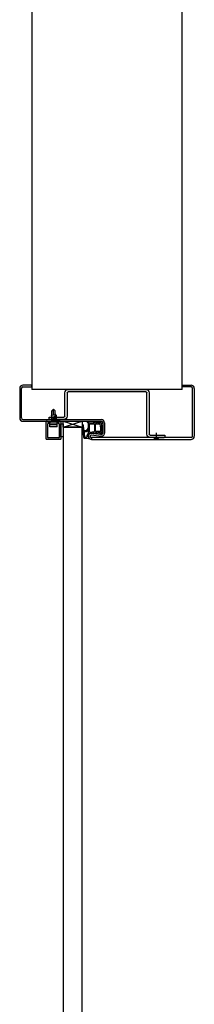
# Model space of a CAD drawing. Header units: millimetres. Extents: x -4577 to 1032787, y -66234 to 201209.
# Tile 47 of 256: x 17370 to 17515, y -31242 to -30425. Entities that reach past the tile are written whole.
import ezdxf

# ---------------------------------------------------------------- set-up
doc = ezdxf.new("R2010")
doc.units = ezdxf.units.MM
doc.linetypes.add('510_5_2OG_ELT_1004$0$11-07-22_DS_2OG$0$AUSGEZOGEN', pattern=[0])
for name, color, linetype in [('510_5_2OG_ELT_1004$0$11-07-22_DS_2OG$0$2DKont', 8, '510_5_2OG_ELT_1004$0$11-07-22_DS_2OG$0$AUSGEZOGEN'), ('510_5_2OG_ELT_1004$0$11-07-22_DS_2OG$0$2DMitte', 8, '510_5_2OG_ELT_1004$0$11-07-22_DS_2OG$0$AUSGEZOGEN'), ('510_5_2OG_ELT_1004$0$11-07-22_DS_2OG$0$2DSchraff', 8, '510_5_2OG_ELT_1004$0$11-07-22_DS_2OG$0$AUSGEZOGEN'), ('510_5_2OG_ELT_1004$0$11-07-22_DS_2OG$0$Mieterausbau', 8, '510_5_2OG_ELT_1004$0$11-07-22_DS_2OG$0$AUSGEZOGEN')]:
    doc.layers.add(name, color=color, linetype=linetype)

# ---------------------------------------------------------------- blocks, each defined once
blk = doc.blocks.new('510_5_2OG_ELT_1004$0$11-07-22_DS_2OG$0$LascheTyp2', base_point=(-0.048, 0))
for p, q in [((0.033, 0.03725), (0.033, 0.00275)), ((0.035, 0.00275), (0.035, 0.03725)), ((0.03575, 0.038), (0.048, 0.038)), ((-0.035, 0.02225), (-0.035, 0.00275)), ((-0.033, 0.00275), (-0.033, 0.02225)), ((0.03225, 0.002), (-0.03225, 0.002)), ((-0.03225, 0), (0.03225, 0))]:
    blk.add_line(p, q)
for points in [[(0.048, 0.038), (0.048, 0.04), (0.03575, 0.04)], [(-0.03575, 0.025), (-0.048, 0.025), (-0.048, 0.023), (-0.03575, 0.023)]]:
    blk.add_lwpolyline(points)
for centre, radius, start, end in [((0.041, 0.03862), 0.00268, 31.04822, 148.95178), ((0.03575, 0.03725), 0.00275, 90, 180), ((0.03575, 0.03725), 0.00075, 90, 180), ((-0.04188, 0.02362), 0.00268, 31.04822, 148.95178), ((-0.03575, 0.02225), 0.00275, 0, 90), ((-0.03575, 0.02225), 0.00075, 360, 90), ((-0.03225, 0.00275), 0.00275, 180, 270), ((-0.03225, 0.00275), 0.00075, 180, 270), ((0.03225, 0.00275), 0.00075, 270, 360), ((0.03225, 0.00275), 0.00275, 270, 360)]:
    blk.add_arc(centre, radius, start, end)
at = {"layer": '510_5_2OG_ELT_1004$0$11-07-22_DS_2OG$0$2DMitte'}
for p, q in [((0.041, 0.042), (0.041, 0.036)), ((-0.04188, 0.027), (-0.04188, 0.021))]:
    blk.add_line(p, q, dxfattribs=at)
blk = doc.blocks.new('510_5_2OG_ELT_1004$0$11-07-22_DS_2OG$0$G01_Schr', base_point=(-0.006, -0.01))
at = {"layer": '510_5_2OG_ELT_1004$0$11-07-22_DS_2OG$0$2DSchraff'}
h = blk.add_hatch(color=7, dxfattribs=at)
h.dxf.hatch_style = 2
h.paths.add_polyline_path([(-0.006, 0.0003), (-0.006, 0.00029), (-0.006, 0.00027), (-0.006, 0.00026), (-0.006, 0.00025), (-0.00599, 0.00024), (-0.00599, 0.00022), (-0.00599, 0.00021), (-0.00598, 0.0002), (-0.00598, 0.00019), (-0.00597, 0.00017), (-0.00597, 0.00016), (-0.00596, 0.00015), (-0.00595, 0.00014), (-0.00595, 0.00013), (-0.00594, 0.00012), (-0.00593, 0.00011), (-0.00592, 0.0001), (-0.00591, 0.00009), (-0.0059, 0.00008), (-0.00589, 0.00007), (-0.00588, 0.00006), (-0.00587, 0.00005), (-0.00586, 0.00005), (-0.00585, 0.00004), (-0.00584, 0.00003), (-0.00583, 0.00003), (-0.00581, 0.00002), (-0.0058, 0.00002), (-0.00579, 0.00001), (-0.00578, 0.00001), (-0.00576, 0.00001), (-0.00575, 0), (-0.00574, 0), (-0.00573, 0), (-0.00571, 0), (-0.0057, 0), (-0.0051, 0), (-0.00509, 0), (-0.00507, 0), (-0.00506, 0), (-0.00505, 0), (-0.00504, 0.00001), (-0.00502, 0.00001), (-0.00501, 0.00001), (-0.005, 0.00002), (-0.00499, 0.00002), (-0.00497, 0.00003), (-0.00496, 0.00003), (-0.00495, 0.00004), (-0.00494, 0.00005), (-0.00493, 0.00005), (-0.00492, 0.00006), (-0.00491, 0.00007), (-0.0049, 0.00008), (-0.00489, 0.00009), (-0.00488, 0.0001), (-0.00487, 0.00011), (-0.00486, 0.00012), (-0.00485, 0.00013), (-0.00485, 0.00014), (-0.00484, 0.00015), (-0.00483, 0.00016), (-0.00483, 0.00017), (-0.00482, 0.00019), (-0.00482, 0.0002), (-0.00481, 0.00021), (-0.00481, 0.00022), (-0.00481, 0.00024), (-0.0048, 0.00025), (-0.0048, 0.00026), (-0.0048, 0.00027), (-0.0048, 0.00029), (-0.0048, 0.0003), (-0.0048, 0.00043), (-0.0048, 0.00044), (-0.0048, 0.00045), (-0.0048, 0.00046), (-0.0048, 0.00047), (-0.00479, 0.00049), (-0.00479, 0.0005), (-0.00479, 0.00051), (-0.00478, 0.00052), (-0.00478, 0.00053), (-0.00477, 0.00055), (-0.00477, 0.00056), (-0.00476, 0.00057), (-0.00476, 0.00058), (-0.00475, 0.00059), (-0.00474, 0.0006), (-0.00474, 0.00061), (-0.00473, 0.00062), (-0.00472, 0.00063), (-0.00471, 0.00064), (-0.0047, 0.00065), (-0.00469, 0.00065), (-0.00468, 0.00066), (-0.00468, 0.00067), (-0.00466, 0.00068), (-0.00465, 0.00068), (-0.00464, 0.00069), (-0.00463, 0.00069), (-0.00462, 0.0007), (-0.00461, 0.0007), (-0.0046, 0.00071), (-0.00459, 0.00071), (-0.00457, 0.00072), (-0.00456, 0.00072), (-0.00455, 0.00072), (-0.00454, 0.00072), (-0.00453, 0.00072), (-0.00379, 0.00079), (-0.00378, 0.00079), (-0.00377, 0.00079), (-0.00377, 0.00079), (-0.00376, 0.00079), (-0.00375, 0.00079), (-0.00374, 0.0008), (-0.00374, 0.0008), (-0.00373, 0.0008), (-0.00372, 0.0008), (-0.00371, 0.00081), (-0.00371, 0.00081), (-0.0037, 0.00081), (-0.00369, 0.00081), (-0.00368, 0.00082), (-0.00368, 0.00082), (-0.00367, 0.00083), (-0.00366, 0.00083), (-0.00366, 0.00083), (-0.00365, 0.00084), (-0.00364, 0.00084), (-0.00364, 0.00085), (-0.00363, 0.00085), (-0.00362, 0.00086), (-0.00362, 0.00086), (-0.00361, 0.00087), (-0.00361, 0.00087), (-0.0036, 0.00088), (-0.00359, 0.00089), (-0.00359, 0.00089), (-0.00358, 0.0009), (-0.00358, 0.0009), (-0.00357, 0.00091), (-0.00357, 0.00092), (-0.00357, 0.00092), (-0.00356, 0.00093), (-0.00356, 0.00094), (-0.00302, 0.00186), (-0.00301, 0.0019), (-0.00301, 0.00195), (-0.003, 0.00199), (-0.00301, 0.00204), (-0.00301, 0.00208), (-0.00302, 0.00213), (-0.00303, 0.00217), (-0.00305, 0.00221), (-0.00307, 0.00225), (-0.0031, 0.00229), (-0.00312, 0.00233), (-0.00315, 0.00236), (-0.00319, 0.00239), (-0.00322, 0.00242), (-0.00326, 0.00244), (-0.0033, 0.00246), (-0.00335, 0.00248), (-0.00339, 0.00249), (-0.00343, 0.0025), (-0.00348, 0.0025), (-0.00352, 0.0025), (-0.00357, 0.0025), (-0.00361, 0.00249), (-0.00366, 0.00248), (-0.0037, 0.00246), (-0.00374, 0.00244), (-0.00378, 0.00242), (-0.00382, 0.00239), (-0.00385, 0.00236), (-0.00388, 0.00233), (-0.00391, 0.00229), (-0.00393, 0.00225), (-0.00395, 0.00221), (-0.00397, 0.00217), (-0.00398, 0.00213), (-0.00399, 0.00208), (-0.004, 0.00205), (-0.00401, 0.00202), (-0.00402, 0.00199), (-0.00404, 0.00196), (-0.00405, 0.00193), (-0.00407, 0.0019), (-0.00409, 0.00187), (-0.00412, 0.00185), (-0.00414, 0.00183), (-0.00417, 0.00181), (-0.0042, 0.00179), (-0.00423, 0.00178), (-0.00426, 0.00176), (-0.00429, 0.00175), (-0.00433, 0.00175), (-0.00436, 0.00174), (-0.00439, 0.00174), (-0.00443, 0.00174), (-0.00446, 0.00175), (-0.00449, 0.00175), (-0.00452, 0.00176), (-0.00456, 0.00177), (-0.00459, 0.00179), (-0.00462, 0.00181), (-0.00464, 0.00183), (-0.00467, 0.00185), (-0.00469, 0.00187), (-0.00471, 0.0019), (-0.00473, 0.00192), (-0.00475, 0.00195), (-0.00477, 0.00198), (-0.00478, 0.00201), (-0.00479, 0.00205), (-0.00479, 0.00208), (-0.0048, 0.00211), (-0.0048, 0.00215), (-0.0048, 0.0135), (-0.0048, 0.01351), (-0.0048, 0.01353), (-0.0048, 0.01354), (-0.0048, 0.01355), (-0.00479, 0.01356), (-0.00479, 0.01358), (-0.00479, 0.01359), (-0.00478, 0.0136), (-0.00478, 0.01361), (-0.00477, 0.01363), (-0.00477, 0.01364), (-0.00476, 0.01365), (-0.00475, 0.01366), (-0.00475, 0.01367), (-0.00474, 0.01368), (-0.00473, 0.01369), (-0.00472, 0.0137), (-0.00471, 0.01371), (-0.0047, 0.01372), (-0.00469, 0.01373), (-0.00468, 0.01374), (-0.00467, 0.01375), (-0.00466, 0.01375), (-0.00465, 0.01376), (-0.00464, 0.01377), (-0.00463, 0.01377), (-0.00461, 0.01378), (-0.0046, 0.01378), (-0.00459, 0.01379), (-0.00458, 0.01379), (-0.00456, 0.01379), (-0.00455, 0.0138), (-0.00454, 0.0138), (-0.00453, 0.0138), (-0.00451, 0.0138), (-0.0045, 0.0138), (0.0045, 0.0138), (0.00451, 0.0138), (0.00453, 0.0138), (0.00454, 0.0138), (0.00455, 0.0138), (0.00456, 0.01379), (0.00458, 0.01379), (0.00459, 0.01379), (0.0046, 0.01378), (0.00461, 0.01378), (0.00463, 0.01377), (0.00464, 0.01377), (0.00465, 0.01376), (0.00466, 0.01375), (0.00467, 0.01375), (0.00468, 0.01374), (0.00469, 0.01373), (0.0047, 0.01372), (0.00471, 0.01371), (0.00472, 0.0137), (0.00473, 0.01369), (0.00474, 0.01368), (0.00475, 0.01367), (0.00475, 0.01366), (0.00476, 0.01365), (0.00477, 0.01364), (0.00477, 0.01363), (0.00478, 0.01361), (0.00478, 0.0136), (0.00479, 0.01359), (0.00479, 0.01358), (0.00479, 0.01356), (0.0048, 0.01355), (0.0048, 0.01354), (0.0048, 0.01353), (0.0048, 0.01351), (0.0048, 0.0135), (0.0048, 0.00215), (0.0048, 0.00211), (0.00479, 0.00208), (0.00479, 0.00205), (0.00478, 0.00201), (0.00477, 0.00198), (0.00475, 0.00195), (0.00473, 0.00192), (0.00471, 0.0019), (0.00469, 0.00187), (0.00467, 0.00185), (0.00464, 0.00183), (0.00462, 0.00181), (0.00459, 0.00179), (0.00456, 0.00177), (0.00453, 0.00176), (0.00449, 0.00175), (0.00446, 0.00175), (0.00443, 0.00174), (0.00439, 0.00174), (0.00436, 0.00174), (0.00433, 0.00175), (0.00429, 0.00175), (0.00426, 0.00176), (0.00423, 0.00178), (0.0042, 0.00179), (0.00417, 0.00181), (0.00414, 0.00183), (0.00412, 0.00185), (0.00409, 0.00187), (0.00407, 0.0019), (0.00405, 0.00193), (0.00404, 0.00195), (0.00402, 0.00198), (0.00401, 0.00202), (0.004, 0.00205), (0.00399, 0.00208), (0.00398, 0.00213), (0.00397, 0.00217), (0.00395, 0.00221), (0.00393, 0.00225), (0.0039, 0.00229), (0.00388, 0.00232), (0.00385, 0.00236), (0.00381, 0.00239), (0.00377, 0.00241), (0.00374, 0.00244), (0.00369, 0.00246), (0.00365, 0.00247), (0.00361, 0.00249), (0.00356, 0.00249), (0.00352, 0.0025), (0.00347, 0.0025), (0.00343, 0.0025), (0.00338, 0.00249), (0.00334, 0.00248), (0.0033, 0.00246), (0.00325, 0.00244), (0.00322, 0.00242), (0.00318, 0.00239), (0.00314, 0.00236), (0.00311, 0.00233), (0.00308, 0.00229), (0.00306, 0.00226), (0.00304, 0.00222), (0.00302, 0.00217), (0.003, 0.00213), (0.00299, 0.00209), (0.00299, 0.00204), (0.00298, 0.002), (0.00298, 0.00195), (0.00299, 0.00191), (0.003, 0.00186), (0.00353, 0.00094), (0.00354, 0.00093), (0.00354, 0.00093), (0.00355, 0.00092), (0.00355, 0.00091), (0.00355, 0.00091), (0.00356, 0.0009), (0.00356, 0.00089), (0.00357, 0.00089), (0.00358, 0.00088), (0.00358, 0.00088), (0.00359, 0.00087), (0.00359, 0.00087), (0.0036, 0.00086), (0.0036, 0.00085), (0.00361, 0.00085), (0.00362, 0.00085), (0.00362, 0.00084), (0.00363, 0.00084), (0.00364, 0.00083), (0.00364, 0.00083), (0.00365, 0.00082), (0.00366, 0.00082), (0.00367, 0.00082), (0.00367, 0.00081), (0.00368, 0.00081), (0.00369, 0.00081), (0.0037, 0.00081), (0.0037, 0.0008), (0.00371, 0.0008), (0.00372, 0.0008), (0.00373, 0.0008), (0.00373, 0.00079), (0.00374, 0.00079), (0.00375, 0.00079), (0.00376, 0.00079), (0.00377, 0.00079), (0.00453, 0.00072), (0.00454, 0.00072), (0.00455, 0.00072), (0.00456, 0.00072), (0.00457, 0.00072), (0.00459, 0.00071), (0.0046, 0.00071), (0.00461, 0.0007), (0.00462, 0.0007), (0.00463, 0.00069), (0.00464, 0.00069), (0.00465, 0.00068), (0.00466, 0.00068), (0.00468, 0.00067), (0.00468, 0.00066), (0.00469, 0.00065), (0.0047, 0.00065), (0.00471, 0.00064), (0.00472, 0.00063), (0.00473, 0.00062), (0.00474, 0.00061), (0.00474, 0.0006), (0.00475, 0.00059), (0.00476, 0.00058), (0.00476, 0.00057), (0.00477, 0.00056), (0.00477, 0.00055), (0.00478, 0.00053), (0.00478, 0.00052), (0.00479, 0.00051), (0.00479, 0.0005), (0.00479, 0.00049), (0.0048, 0.00047), (0.0048, 0.00046), (0.0048, 0.00045), (0.0048, 0.00044), (0.0048, 0.00043), (0.0048, 0.0003), (0.0048, 0.00029), (0.0048, 0.00027), (0.0048, 0.00026), (0.0048, 0.00025), (0.00481, 0.00024), (0.00481, 0.00022), (0.00481, 0.00021), (0.00482, 0.0002), (0.00482, 0.00019), (0.00483, 0.00017), (0.00483, 0.00016), (0.00484, 0.00015), (0.00485, 0.00014), (0.00485, 0.00013), (0.00486, 0.00012), (0.00487, 0.00011), (0.00488, 0.0001), (0.00489, 0.00009), (0.0049, 0.00008), (0.00491, 0.00007), (0.00492, 0.00006), (0.00493, 0.00005), (0.00494, 0.00005), (0.00495, 0.00004), (0.00496, 0.00003), (0.00497, 0.00003), (0.00499, 0.00002), (0.005, 0.00002), (0.00501, 0.00001), (0.00502, 0.00001), (0.00504, 0.00001), (0.00505, 0), (0.00506, 0), (0.00507, 0), (0.00509, 0), (0.0051, 0), (0.0057, 0), (0.00571, 0), (0.00573, 0), (0.00574, 0), (0.00575, 0), (0.00576, 0.00001), (0.00578, 0.00001), (0.00579, 0.00001), (0.0058, 0.00002), (0.00581, 0.00002), (0.00583, 0.00003), (0.00584, 0.00003), (0.00585, 0.00004), (0.00586, 0.00005), (0.00587, 0.00005), (0.00588, 0.00006), (0.00589, 0.00007), (0.0059, 0.00008), (0.00591, 0.00009), (0.00592, 0.0001), (0.00593, 0.00011), (0.00594, 0.00012), (0.00595, 0.00013), (0.00595, 0.00014), (0.00596, 0.00015), (0.00597, 0.00016), (0.00597, 0.00017), (0.00598, 0.00019), (0.00598, 0.0002), (0.00599, 0.00021), (0.00599, 0.00022), (0.00599, 0.00024), (0.006, 0.00025), (0.006, 0.00026), (0.006, 0.00027), (0.006, 0.00029), (0.006, 0.0003), (0.006, 0.0147), (0.006, 0.01471), (0.006, 0.01473), (0.006, 0.01474), (0.006, 0.01475), (0.00599, 0.01476), (0.00599, 0.01478), (0.00599, 0.01479), (0.00598, 0.0148), (0.00598, 0.01481), (0.00597, 0.01483), (0.00597, 0.01484), (0.00596, 0.01485), (0.00595, 0.01486), (0.00595, 0.01487), (0.00594, 0.01488), (0.00593, 0.01489), (0.00592, 0.0149), (0.00591, 0.01491), (0.0059, 0.01492), (0.00589, 0.01493), (0.00588, 0.01494), (0.00587, 0.01495), (0.00586, 0.01495), (0.00585, 0.01496), (0.00584, 0.01497), (0.00583, 0.01497), (0.00581, 0.01498), (0.0058, 0.01498), (0.00579, 0.01499), (0.00578, 0.01499), (0.00576, 0.01499), (0.00575, 0.015), (0.00574, 0.015), (0.00573, 0.015), (0.00571, 0.015), (0.0057, 0.015), (-0.0057, 0.015), (-0.00571, 0.015), (-0.00573, 0.015), (-0.00574, 0.015), (-0.00575, 0.015), (-0.00576, 0.01499), (-0.00578, 0.01499), (-0.00579, 0.01499), (-0.0058, 0.01498), (-0.00581, 0.01498), (-0.00583, 0.01497), (-0.00584, 0.01497), (-0.00585, 0.01496), (-0.00586, 0.01495), (-0.00587, 0.01495), (-0.00588, 0.01494), (-0.00589, 0.01493), (-0.0059, 0.01492), (-0.00591, 0.01491), (-0.00592, 0.0149), (-0.00593, 0.01489), (-0.00594, 0.01488), (-0.00595, 0.01487), (-0.00595, 0.01486), (-0.00596, 0.01485), (-0.00597, 0.01484), (-0.00597, 0.01483), (-0.00598, 0.01481), (-0.00598, 0.0148), (-0.00599, 0.01479), (-0.00599, 0.01478), (-0.00599, 0.01476), (-0.006, 0.01475), (-0.006, 0.01474), (-0.006, 0.01473), (-0.006, 0.01471), (-0.006, 0.0147)])
at = {"layer": '510_5_2OG_ELT_1004$0$11-07-22_DS_2OG$0$2DKont'}
for p, q in [((-0.006, 0.0003), (-0.006, 0.0147)), ((-0.0057, 0.015), (0.0057, 0.015)), ((-0.0048, 0.00215), (-0.0048, 0.0135)), ((-0.0045, 0.0138), (0.0045, 0.0138)), ((0.0048, 0.0135), (0.0048, 0.00215)), ((0.006, 0.0147), (0.006, 0.0003)), ((-0.0057, 0), (-0.0051, 0)), ((-0.0048, 0.0003), (-0.0048, 0.00043)), ((-0.00379, 0.00079), (-0.00453, 0.00072)), ((-0.00302, 0.00186), (-0.00356, 0.00094)), ((-0.003, 0.0045), (-0.00315, 0.0026)), ((0.00315, 0.0026), (-0.00315, 0.0026)), ((-0.00315, 0.0026), (-0.00275, 0.0013)), ((-0.003, 0.0045), (0.003, 0.0045)), ((0.00275, 0.0013), (-0.00275, 0.0013)), ((-0.00275, 0), (-0.00275, 0.0013)), ((0.00275, 0), (-0.00275, 0)), ((-0.00135, 0), (-0.00135, -0.00865)), ((0.00315, 0.0026), (0.00275, 0.0013)), ((0.00275, 0.0013), (0.00275, 0)), ((0.003, 0.0045), (0.00315, 0.0026)), ((0.003, 0.00186), (0.00353, 0.00094)), ((0.00377, 0.00079), (0.00453, 0.00072)), ((0.0048, 0.00043), (0.0048, 0.0003)), ((0.0051, 0), (0.0057, 0)), ((0.0019, -0.0005), (-0.0019, -0.00125)), ((-0.0019, -0.00125), (-0.0019, -0.00125)), ((-0.0019, -0.00125), (-0.00135, -0.00136)), ((0.0019, -0.002), (-0.0019, -0.00275)), ((-0.0019, -0.00275), (-0.00135, -0.00286)), ((0.0019, -0.0035), (-0.0019, -0.00425)), ((-0.0019, -0.00425), (-0.00135, -0.00436)), ((0.0019, -0.005), (-0.0019, -0.00575)), ((-0.0019, -0.00575), (-0.00135, -0.00586)), ((0, -0.00538), (0, -0.01)), ((0.00135, 0), (0.00135, -0.00865)), ((0.00135, -0.00039), (0.0019, -0.0005)), ((0.00135, -0.00189), (0.0019, -0.002)), ((0.00135, -0.00339), (0.0019, -0.0035)), ((0.00135, -0.00489), (0.0019, -0.005)), ((0, -0.01), (-0.00135, -0.00865)), ((0.00135, -0.00865), (0, -0.00905)), ((0, -0.01), (0.00135, -0.00865))]:
    blk.add_line(p, q, dxfattribs=at)
for centre, radius, start, end in [((-0.0057, 0.0147), 0.0003, 90, 180), ((-0.0045, 0.0135), 0.0003, 90, 180), ((0.0045, 0.0135), 0.0003, 0, 90), ((0.0057, 0.0147), 0.0003, 0, 90), ((-0.0057, 0.0003), 0.0003, 180, 270), ((-0.0051, 0.0003), 0.0003, 270, 360), ((-0.00439, 0.00215), 0.000406, 180, 350.66978), ((-0.0045, 0.00043), 0.0003, 95, 180), ((-0.00382, 0.00109), 0.0003, 275, 330), ((0.00379, 0.00109), 0.0003, 210, 265), ((0.00439, 0.00215), 0.000406, 189.33022, 360), ((0.0045, 0.00043), 0.0003, 0, 85), ((0.0051, 0.0003), 0.0003, 180, 270), ((0.0057, 0.0003), 0.0003, 270, 360)]:
    blk.add_arc(centre, radius, start, end, dxfattribs=at)
blk = doc.blocks.new('510_5_2OG_ELT_1004$0$11-07-22_DS_2OG$0$DichtngEinbau', base_point=(-0.0125, -0.005, -0.00443))
for p, q in [((-0.01244, 0.00959), (-0.01107, 0.01085)), ((-0.01244, 0.00744), (-0.01127, 0.00861)), ((-0.01127, 0.00981), (-0.01211, 0.00922)), ((-0.01127, 0.00861), (-0.01127, 0.00981)), ((-0.01107, 0.01085), (-0.01107, 0.01146)), ((-0.01067, 0.01146), (-0.01067, 0.01088)), ((-0.01027, 0.00614), (-0.01027, 0.00965)), ((-0.00392, 0.01015), (-0.00406, 0.00613)), ((-0.00387, 0.01146), (-0.00176, 0.00989)), ((-0.00294, 0.00973), (-0.00298, 0.00853)), ((-0.00298, 0.00853), (-0.00198, 0.00702)), ((-0.00196, 0.00944), (-0.00294, 0.00973)), ((-0.01244, 0.00486), (-0.01127, 0.00604)), ((-0.01127, 0.00766), (-0.01211, 0.00707)), ((-0.01127, 0.00509), (-0.01211, 0.0045)), ((-0.01148, 0.00078), (-0.01127, 0.00509)), ((-0.01127, 0.00604), (-0.01127, 0.00766)), ((-0.00836, 0.00015), (-0.01107, 0.00015)), ((-0.01048, 0.00121), (-0.01027, 0.00479)), ((-0.00377, 0.00091), (-0.01018, 0.00091)), ((-0.00436, 0.00584), (-0.00997, 0.00584)), ((-0.00997, 0.00509), (-0.00441, 0.00509)), ((-0.00636, -0.00042), (-0.00771, 0.00004)), ((-0.00293, 0.00015), (-0.00619, 0.00015)), ((-0.00348, 0.00126), (-0.00411, 0.00478)), ((-0.00273, 0.00211), (-0.00308, 0.00488)), ((-0.00277, 0.0041), (-0.00308, 0.00488)), ((-0.00303, 0.00741), (-0.00305, 0.00615)), ((-0.00305, 0.00615), (-0.00228, 0.0042)), ((-0.00242, 0.00678), (-0.00303, 0.00741)), ((-0.01249, -0.00124), (-0.01249, -0.00124)), ((-0.00943, -0.00429), (-0.0056, -0.00389)), ((-0.00907, -0.00496), (0.00097, -0.00389)), ((-0.0046, -0.00379), (0.00052, -0.00325)), ((0.00054, -0.00318), (0.00067, -0.00138)), ((0.00155, -0.00306), (0.00178, -0.00001))]:
    blk.add_line(p, q)
for points in [[(-0.01244, -0.00108), (-0.01233, -0.001), (-0.01222, -0.00092), (-0.01212, -0.00083), (-0.01203, -0.00073), (-0.01194, -0.00062), (-0.01186, -0.00051), (-0.01178, -0.0004), (-0.01172, -0.00028), (-0.01166, -0.00015), (-0.01161, -0.00003), (-0.01156, 0.0001), (-0.01153, 0.00024), (-0.0115, 0.00037), (-0.01149, 0.00051), (-0.01148, 0.00064), (-0.01148, 0.00078)], [(-0.01232, -0.00129), (-0.01218, -0.00121), (-0.01205, -0.00112), (-0.01192, -0.00102), (-0.0118, -0.00091), (-0.01168, -0.0008), (-0.01157, -0.00068), (-0.01147, -0.00055), (-0.01137, -0.00042), (-0.01128, -0.00028), (-0.0112, -0.00014), (-0.01113, 0.00001), (-0.01107, 0.00016)], [(-0.01048, 0.00121), (-0.01047, 0.00116), (-0.01046, 0.0011), (-0.01044, 0.00106), (-0.01041, 0.00101), (-0.01037, 0.00098), (-0.01033, 0.00095), (-0.01028, 0.00093), (-0.01023, 0.00091), (-0.01018, 0.00091)], [(-0.00771, 0.00004), (-0.00784, 0.00008), (-0.00797, 0.00011), (-0.0081, 0.00014), (-0.00823, 0.00015), (-0.00836, 0.00015)], [(-0.0046, -0.00379), (-0.00451, -0.00368), (-0.00443, -0.00356), (-0.00435, -0.00344), (-0.00428, -0.00332), (-0.00422, -0.00319), (-0.00417, -0.00306), (-0.00412, -0.00292), (-0.00408, -0.00279), (-0.00406, -0.00265), (-0.00403, -0.00251), (-0.00402, -0.00237), (-0.00402, -0.00223), (-0.00402, -0.00209), (-0.00403, -0.00195), (-0.00405, -0.00181), (-0.00408, -0.00167), (-0.00412, -0.00153), (-0.00417, -0.0014), (-0.00422, -0.00127), (-0.00428, -0.00114), (-0.00435, -0.00101), (-0.00442, -0.00089), (-0.0045, -0.00078), (-0.00459, -0.00067), (-0.00469, -0.00056), (-0.00479, -0.00047), (-0.0049, -0.00037), (-0.00501, -0.00029), (-0.00513, -0.00021), (-0.00525, -0.00013), (-0.00537, -0.00007), (-0.0055, -0.00001), (-0.00564, 0.00004), (-0.00577, 0.00008), (-0.00591, 0.00011), (-0.00605, 0.00014), (-0.00619, 0.00015)], [(-0.00377, 0.00091), (-0.00372, 0.00091), (-0.00367, 0.00093), (-0.00362, 0.00095), (-0.00358, 0.00098), (-0.00354, 0.00101), (-0.00351, 0.00106), (-0.00349, 0.00111), (-0.00348, 0.00116), (-0.00347, 0.00121), (-0.00348, 0.00126)], [(0.00178, -0.00001), (0.00178, 0.00002), (0.00177, 0.00006), (0.00176, 0.00009), (0.00174, 0.00012), (0.00171, 0.00015), (0.00168, 0.00017), (0.00165, 0.00019), (0.00161, 0.0002), (0.00158, 0.0002), (0.00154, 0.0002), (0.00151, 0.00019), (0.00147, 0.00017)], [(-0.01242, -0.00107), (-0.01244, -0.00108), (-0.01246, -0.00109), (-0.01247, -0.00111), (-0.01248, -0.00113), (-0.01249, -0.00115), (-0.0125, -0.00117), (-0.0125, -0.00119), (-0.0125, -0.00121), (-0.01249, -0.00123), (-0.01248, -0.00125), (-0.01247, -0.00127), (-0.01246, -0.00128), (-0.01244, -0.00129), (-0.01242, -0.0013), (-0.0124, -0.00131), (-0.01238, -0.00131), (-0.01236, -0.00131), (-0.01234, -0.0013), (-0.01232, -0.00129)], [(-0.00943, -0.00429), (-0.00948, -0.00433), (-0.00952, -0.00436), (-0.00955, -0.0044), (-0.00958, -0.00445), (-0.00961, -0.0045), (-0.00962, -0.00456), (-0.00963, -0.00461), (-0.00962, -0.00467), (-0.00961, -0.00473), (-0.00959, -0.00478), (-0.00957, -0.00483), (-0.00953, -0.00487), (-0.00949, -0.00491), (-0.00945, -0.00494), (-0.0094, -0.00497), (-0.00935, -0.00499), (-0.00929, -0.005), (-0.00923, -0.005), (-0.00918, -0.00499), (-0.00912, -0.00498), (-0.00907, -0.00496)], [(-0.0056, -0.00389), (-0.0055, -0.00381), (-0.00541, -0.00372), (-0.00532, -0.00362), (-0.00524, -0.00352), (-0.00517, -0.00341), (-0.0051, -0.0033), (-0.00504, -0.00318), (-0.00499, -0.00306), (-0.00495, -0.00294), (-0.00491, -0.00282), (-0.00489, -0.00269), (-0.00487, -0.00256), (-0.00486, -0.00243), (-0.00486, -0.0023), (-0.00486, -0.00218), (-0.00488, -0.00205), (-0.0049, -0.00192), (-0.00493, -0.00179), (-0.00497, -0.00167), (-0.00502, -0.00155), (-0.00508, -0.00143), (-0.00514, -0.00132), (-0.00521, -0.00121), (-0.00529, -0.00111), (-0.00537, -0.00101), (-0.00546, -0.00092), (-0.00556, -0.00083), (-0.00566, -0.00075), (-0.00577, -0.00068), (-0.00588, -0.00061), (-0.00599, -0.00055), (-0.00611, -0.0005), (-0.00623, -0.00046), (-0.00636, -0.00042)], [(0.00067, -0.00138), (0.00067, -0.00135), (0.00067, -0.00133), (0.00066, -0.0013), (0.00065, -0.00128), (0.00063, -0.00126), (0.00061, -0.00124), (0.00058, -0.00123), (0.00056, -0.00122), (0.00053, -0.00122), (0.0005, -0.00122)], [(0.00052, -0.00325), (0.00053, -0.00323), (0.00053, -0.00322), (0.00054, -0.00321), (0.00054, -0.0032), (0.00054, -0.00318)], [(0.00097, -0.00389), (0.00106, -0.00385), (0.00114, -0.0038), (0.00122, -0.00373), (0.00129, -0.00367), (0.00135, -0.00359), (0.0014, -0.00351), (0.00145, -0.00343), (0.00149, -0.00334), (0.00152, -0.00325), (0.00154, -0.00316), (0.00155, -0.00306)]]:
    blk.add_lwpolyline(points)
for centre, radius, start, end in [((-0.01225, 0.00943), 0.00025, 140.72877, 305.24497), ((-0.01087, 0.01146), 0.0002, 0, 180), ((-0.00271, -0.0423), 0.05378, 91.23603, 98.51232), ((-0.00997, 0.00965), 0.0003, 98.88524, 180), ((-0.00324, -0.03342), 0.04389, 91.29307, 98.88524), ((-0.00422, 0.01016), 0.0003, 357.7974, 91.29307), ((-0.00189, 0.00968), 0.00025, 253.51544, 58.03163), ((-0.01225, 0.00728), 0.00025, 140.72877, 305.24497), ((-0.01225, 0.00471), 0.00025, 140.72877, 305.24497), ((-0.00997, 0.00614), 0.0003, 180, 270), ((-0.00997, 0.00479), 0.0003, 90, 180), ((-0.00441, 0.00479), 0.0003, 357.7974, 90), ((-0.00436, 0.00614), 0.0003, 270, 357.7974), ((0, 0.0025), 0.00376, 218.65506, 277.72435), ((-0.00253, 0.00418), 0.00025, 199.01154, 3.52773), ((0, 0.0025), 0.00276, 186.36343, 302.30903), ((-0.00222, 0.00693), 0.00025, 216.16504, 20.68123)]:
    blk.add_arc(centre, radius, start, end)
blk = doc.blocks.new('510_5_2OG_ELT_1004')
at = {"layer": '510_5_2OG_ELT_1004$0$11-07-22_DS_2OG$0$Mieterausbau', "linetype": '510_5_2OG_ELT_1004$0$11-07-22_DS_2OG$0$AUSGEZOGEN'}
for p, q in [((17380.03, -29066.6), (17380.03, -30731.85)), ((17505.03, -30731.85), (17505.03, -29066.6)), ((17370.03, -30731.1), (17370.03, -30755.6)), ((17370.03, -30731.1), (17370.03, -30755.6)), ((17371.53, -30755.6), (17371.53, -30731.1)), ((17371.53, -30755.6), (17371.53, -30731.1)), ((17380.03, -30728.35), (17372.78, -30728.35)), ((17380.03, -30728.35), (17372.78, -30728.35)), ((17380.03, -30728.35), (17372.78, -30728.35)), ((17380.03, -30728.35), (17372.78, -30728.35)), ((17372.78, -30729.85), (17380.03, -30729.85)), ((17372.78, -30729.85), (17380.03, -30729.85)), ((17380.03, -30729.85), (17380.03, -30728.35)), ((17380.03, -30729.85), (17380.03, -30728.35)), ((17505.03, -30731.85), (17380.03, -30731.85)), ((17505.03, -30729.85), (17505.03, -30728.35)), ((17505.03, -30729.85), (17505.03, -30728.35)), ((17505.03, -30728.35), (17512.28, -30728.35)), ((17505.03, -30728.35), (17512.28, -30728.35)), ((17505.03, -30728.35), (17512.28, -30728.35)), ((17505.03, -30728.35), (17512.28, -30728.35)), ((17512.28, -30729.85), (17505.03, -30729.85)), ((17512.28, -30729.85), (17505.03, -30729.85)), ((17513.53, -30770.6), (17513.53, -30731.1)), ((17513.53, -30770.6), (17513.53, -30731.1)), ((17515.03, -30731.1), (17515.03, -30770.6)), ((17515.03, -30731.1), (17515.03, -30770.6)), ((17371.53, -30755.6), (17370.03, -30755.6)), ((17371.53, -30755.6), (17370.03, -30755.6)), ((17371.53, -30755.6), (17370.03, -30755.6)), ((17372.78, -30756.85), (17437.78, -30756.85)), ((17372.78, -30758.35), (17437.78, -30758.35)), ((17406.08, -30758.35), (17422.03, -30763.35)), ((17406.08, -30763.35), (17422.03, -30763.35)), ((17406.08, -30763.35), (17406.08, -31283.35)), ((17406.2, -30763.35), (17422.03, -30758.35)), ((17422.02, -31283.35), (17422.03, -30763.35)), ((17439.03, -30759.6), (17439.03, -30768.1)), ((17440.53, -30759.6), (17440.53, -30768.1)), ((17437.48, -30769.32), (17429.53, -30768.35)), ((17437.78, -30770.85), (17429.53, -30769.85)), ((17429.53, -30771.85), (17429.53, -30773.35)), ((17429.53, -30771.85), (17429.53, -30773.35)), ((17429.53, -30771.85), (17429.53, -30773.35)), ((17512.28, -30771.85), (17429.53, -30771.85)), ((17512.28, -30771.85), (17429.53, -30771.85)), ((17482.53, -30771.85), (17490.03, -30771.85)), ((17482.53, -30771.85), (17490.03, -30771.85)), ((17429.53, -30773.35), (17512.28, -30773.35)), ((17429.53, -30773.35), (17512.28, -30773.35))]:
    blk.add_line(p, q, dxfattribs=at)
for points in [[(17404.08, -30760.35), (17406.08, -30760.35), (17406.08, -30771.35), (17404.08, -30771.35), (17404.08, -30760.35)], [(17406.08, -30758.35), (17422.03, -30758.35), (17422.03, -30763.35), (17406.08, -30763.35), (17406.08, -30758.35)]]:
    blk.add_lwpolyline(points, close=True, dxfattribs=at)
for centre, radius, start, end in [((17372.78, -30731.1), 2.75, 90, 180), ((17372.78, -30731.1), 2.75, 90, 180), ((17372.78, -30731.1), 1.25, 90, 180), ((17372.78, -30731.1), 1.25, 90, 180), ((17512.28, -30731.1), 2.75, 0, 90), ((17512.28, -30731.1), 2.75, 0, 90), ((17512.28, -30731.1), 1.25, 0, 90), ((17512.28, -30731.1), 1.25, 0, 90), ((17372.78, -30755.6), 2.75, 180, 270), ((17372.78, -30755.6), 1.25, 180, 270), ((17437.78, -30759.6), 2.75, 0, 90), ((17437.78, -30759.6), 1.25, 0, 90), ((17429.53, -30770.85), 2.5, 76.17755, 270), ((17429.53, -30770.85), 1, 76.17755, 270), ((17437.78, -30768.1), 2.75, 256.17755, 0), ((17437.78, -30768.1), 1.25, 256.17755, 0), ((17512.28, -30770.6), 2.75, 270, 0), ((17512.28, -30770.6), 1.25, 270, 0), ((17512.28, -30770.6), 2.75, 270, 0), ((17512.28, -30770.6), 1.25, 270, 0)]:
    blk.add_arc(centre, radius, start, end, dxfattribs=at)
at = {"layer": '510_5_2OG_ELT_1004$0$11-07-22_DS_2OG$0$Mieterausbau', "linetype": '510_5_2OG_ELT_1004$0$11-07-22_DS_2OG$0$AUSGEZOGEN', "xscale": 1000, "yscale": -1000, "zscale": 1000}
blk.add_blockref('510_5_2OG_ELT_1004$0$11-07-22_DS_2OG$0$LascheTyp2', (17394.53, -30731.85), dxfattribs=at)
at = {"layer": '510_5_2OG_ELT_1004$0$11-07-22_DS_2OG$0$Mieterausbau', "linetype": '510_5_2OG_ELT_1004$0$11-07-22_DS_2OG$0$AUSGEZOGEN', "xscale": 1000, "yscale": 1000, "zscale": 1000}
for name, p, rotation in [('510_5_2OG_ELT_1004$0$11-07-22_DS_2OG$0$G01_Schr', (17404.08, -30748.35), 180), ('510_5_2OG_ELT_1004$0$11-07-22_DS_2OG$0$DichtngEinbau', (17422.03, -30758.35), 270), ('510_5_2OG_ELT_1004$0$11-07-22_DS_2OG$0$DichtngEinbau', (17422.03, -30758.35), 270)]:
    blk.add_blockref(name, p, dxfattribs=dict(at, rotation=rotation))

msp = doc.modelspace()

# ---------------------------------------------------------------- block references
msp.add_blockref('510_5_2OG_ELT_1004', (0, -0.05))

doc.saveas('drawing.dxf')
